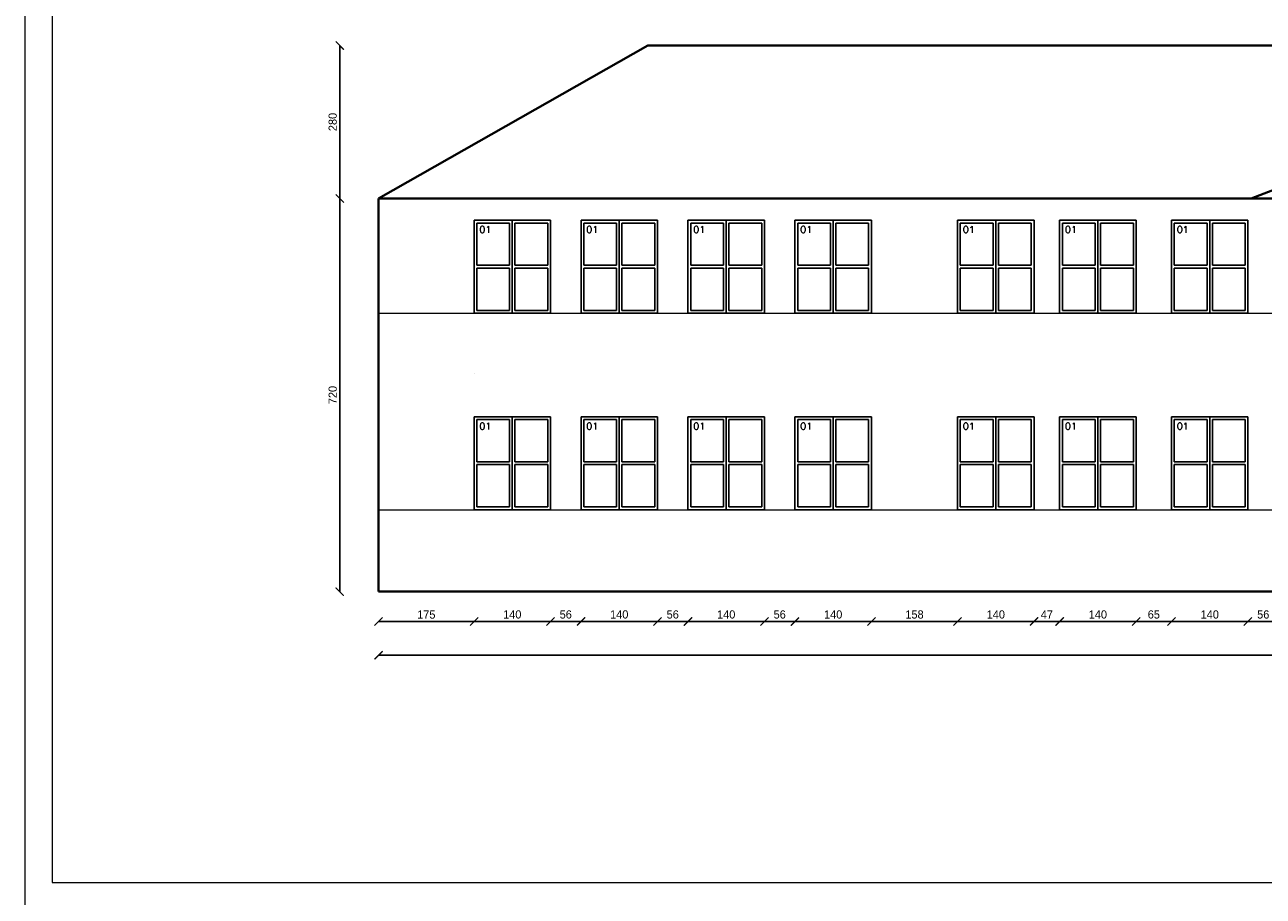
# Model space of a CAD drawing. Header units: millimetres. Extents: x 107252 to 132489, y 44218 to 60710.
# Tile 5 of 72: x 109352 to 111621, y 47213 to 48809. Entities that reach past the tile are written whole.
import ezdxf

# ---------------------------------------------------------------- set-up
doc = ezdxf.new("R2010")
doc.units = ezdxf.units.MM
for name, color, linetype, lineweight in [('cienka', 3, 'Continuous', 18), ('gruba', 1, 'Continuous', 40), ('wymiary', 252, 'Continuous', 15), ('średnia', 2, 'Continuous', 25)]:
    doc.layers.add(name, color=color, linetype=linetype, lineweight=lineweight)
doc.styles.add('ROMANS1', font='romans.shx', dxfattribs={"height": 15})
doc.styles.get("Standard").update_dxf_attribs({"font": 'GOTHIC.TTF'})
doc.dimstyles.new('secemin', dxfattribs={"dimtxt": 15, "dimasz": 15, "dimexe": 1.25, "dimexo": 0.625, "dimgap": 5, "dimtad": 1, "dimdec": 0, "dimtxsty": 'Standard', "dimblk": 'ARCHTICK', "dimcen": 0, "dimse1": 1, "dimse2": 1, "dimclrt": 256, "dimadec": 0, "dimazin": 0, "dimtfac": 1, "dimtdec": 0, "dimtmove": 0, "dimatfit": 3, "dimfxl": 1, "dimtfillclr": 250, "dimarcsym": 1})

# ---------------------------------------------------------------- blocks, each defined once
blk = doc.blocks.new('_ArchTick')
at = {"color": 0, "linetype": 'ByBlock', "const_width": 0.15}
blk.add_lwpolyline([(-0.5, -0.5), (0.5, 0.5)], dxfattribs=at)
blk = doc.blocks.new('*D365')
at = {"layer": 'Defpoints', "color": 0, "transparency": 16777216}
for p in [(110175.2, 47921.2), (110000.2, 47771.2), (110175.2, 47716.5)]:
    blk.add_point(p, dxfattribs=at)
at = {"layer": 'wymiary', "color": 0, "lineweight": -2, "transparency": 16777216}
blk.add_line((110000.2, 47716.5), (110175.2, 47716.5), dxfattribs=at)
at = {"layer": 'wymiary', "color": 0, "lineweight": -2, "transparency": 16777216, "xscale": 15, "yscale": 15, "zscale": 15, "rotation": 180}
blk.add_blockref('_ArchTick', (110000.2, 47716.5), dxfattribs=at)
at = {"layer": 'wymiary', "color": 0, "lineweight": -2, "transparency": 16777216, "xscale": 15, "yscale": 15, "zscale": 15}
blk.add_blockref('_ArchTick', (110175.2, 47716.5), dxfattribs=at)
at = {"layer": 'wymiary', "transparency": 16777216, "insert": (110087.7, 47729.1), "char_height": 15, "attachment_point": 5}
blk.add_mtext('175', dxfattribs=at)
blk = doc.blocks.new('*D366')
at = {"layer": 'Defpoints', "color": 0, "transparency": 16777216}
for p in [(110175.2, 47921.2), (110315.2, 47921.2), (110315.2, 47716.5)]:
    blk.add_point(p, dxfattribs=at)
at = {"layer": 'wymiary', "color": 0, "lineweight": -2, "transparency": 16777216}
blk.add_line((110175.2, 47716.5), (110315.2, 47716.5), dxfattribs=at)
at = {"layer": 'wymiary', "color": 0, "lineweight": -2, "transparency": 16777216, "xscale": 15, "yscale": 15, "zscale": 15, "rotation": 180}
blk.add_blockref('_ArchTick', (110175.2, 47716.5), dxfattribs=at)
at = {"layer": 'wymiary', "color": 0, "lineweight": -2, "transparency": 16777216, "xscale": 15, "yscale": 15, "zscale": 15}
blk.add_blockref('_ArchTick', (110315.2, 47716.5), dxfattribs=at)
at = {"layer": 'wymiary', "transparency": 16777216, "insert": (110245.2, 47729.3), "char_height": 15, "attachment_point": 5}
blk.add_mtext('140', dxfattribs=at)
blk = doc.blocks.new('*D367')
at = {"layer": 'Defpoints', "color": 0, "transparency": 16777216}
for p in [(110315.2, 47921.2), (110371.2, 47921.2), (110371.2, 47716.5)]:
    blk.add_point(p, dxfattribs=at)
at = {"layer": 'wymiary', "color": 0, "lineweight": -2, "transparency": 16777216}
blk.add_line((110315.2, 47716.5), (110371.2, 47716.5), dxfattribs=at)
at = {"layer": 'wymiary', "color": 0, "lineweight": -2, "transparency": 16777216, "xscale": 15, "yscale": 15, "zscale": 15, "rotation": 180}
blk.add_blockref('_ArchTick', (110315.2, 47716.5), dxfattribs=at)
at = {"layer": 'wymiary', "color": 0, "lineweight": -2, "transparency": 16777216, "xscale": 15, "yscale": 15, "zscale": 15}
blk.add_blockref('_ArchTick', (110371.2, 47716.5), dxfattribs=at)
at = {"layer": 'wymiary', "transparency": 16777216, "insert": (110343.2, 47729.3), "char_height": 15, "attachment_point": 5}
blk.add_mtext('56', dxfattribs=at)
blk = doc.blocks.new('*D368')
at = {"layer": 'Defpoints', "color": 0, "transparency": 16777216}
for p in [(110371.2, 47921.2), (110511.2, 47921.2), (110511.2, 47716.5)]:
    blk.add_point(p, dxfattribs=at)
at = {"layer": 'wymiary', "color": 0, "lineweight": -2, "transparency": 16777216}
blk.add_line((110371.2, 47716.5), (110511.2, 47716.5), dxfattribs=at)
at = {"layer": 'wymiary', "color": 0, "lineweight": -2, "transparency": 16777216, "xscale": 15, "yscale": 15, "zscale": 15, "rotation": 180}
blk.add_blockref('_ArchTick', (110371.2, 47716.5), dxfattribs=at)
at = {"layer": 'wymiary', "color": 0, "lineweight": -2, "transparency": 16777216, "xscale": 15, "yscale": 15, "zscale": 15}
blk.add_blockref('_ArchTick', (110511.2, 47716.5), dxfattribs=at)
at = {"layer": 'wymiary', "transparency": 16777216, "insert": (110441.2, 47729.3), "char_height": 15, "attachment_point": 5}
blk.add_mtext('140', dxfattribs=at)
blk = doc.blocks.new('*D369')
at = {"layer": 'Defpoints', "color": 0, "transparency": 16777216}
for p in [(110511.2, 47921.2), (110567.2, 47921.2), (110567.2, 47716.5)]:
    blk.add_point(p, dxfattribs=at)
at = {"layer": 'wymiary', "color": 0, "lineweight": -2, "transparency": 16777216}
blk.add_line((110511.2, 47716.5), (110567.2, 47716.5), dxfattribs=at)
at = {"layer": 'wymiary', "color": 0, "lineweight": -2, "transparency": 16777216, "xscale": 15, "yscale": 15, "zscale": 15, "rotation": 180}
blk.add_blockref('_ArchTick', (110511.2, 47716.5), dxfattribs=at)
at = {"layer": 'wymiary', "color": 0, "lineweight": -2, "transparency": 16777216, "xscale": 15, "yscale": 15, "zscale": 15}
blk.add_blockref('_ArchTick', (110567.2, 47716.5), dxfattribs=at)
at = {"layer": 'wymiary', "transparency": 16777216, "insert": (110539.2, 47729.3), "char_height": 15, "attachment_point": 5}
blk.add_mtext('56', dxfattribs=at)
blk = doc.blocks.new('*D370')
at = {"layer": 'Defpoints', "color": 0, "transparency": 16777216}
for p in [(110567.2, 47921.2), (110707.2, 47921.2), (110707.2, 47716.5)]:
    blk.add_point(p, dxfattribs=at)
at = {"layer": 'wymiary', "color": 0, "lineweight": -2, "transparency": 16777216}
blk.add_line((110567.2, 47716.5), (110707.2, 47716.5), dxfattribs=at)
at = {"layer": 'wymiary', "color": 0, "lineweight": -2, "transparency": 16777216, "xscale": 15, "yscale": 15, "zscale": 15, "rotation": 180}
blk.add_blockref('_ArchTick', (110567.2, 47716.5), dxfattribs=at)
at = {"layer": 'wymiary', "color": 0, "lineweight": -2, "transparency": 16777216, "xscale": 15, "yscale": 15, "zscale": 15}
blk.add_blockref('_ArchTick', (110707.2, 47716.5), dxfattribs=at)
at = {"layer": 'wymiary', "transparency": 16777216, "insert": (110637.2, 47729.3), "char_height": 15, "attachment_point": 5}
blk.add_mtext('140', dxfattribs=at)
blk = doc.blocks.new('*D371')
at = {"layer": 'Defpoints', "color": 0, "transparency": 16777216}
for p in [(110707.2, 47921.2), (110763.2, 47921.2), (110763.2, 47716.5)]:
    blk.add_point(p, dxfattribs=at)
at = {"layer": 'wymiary', "color": 0, "lineweight": -2, "transparency": 16777216}
blk.add_line((110707.2, 47716.5), (110763.2, 47716.5), dxfattribs=at)
at = {"layer": 'wymiary', "color": 0, "lineweight": -2, "transparency": 16777216, "xscale": 15, "yscale": 15, "zscale": 15, "rotation": 180}
blk.add_blockref('_ArchTick', (110707.2, 47716.5), dxfattribs=at)
at = {"layer": 'wymiary', "color": 0, "lineweight": -2, "transparency": 16777216, "xscale": 15, "yscale": 15, "zscale": 15}
blk.add_blockref('_ArchTick', (110763.2, 47716.5), dxfattribs=at)
at = {"layer": 'wymiary', "transparency": 16777216, "insert": (110735.2, 47729.3), "char_height": 15, "attachment_point": 5}
blk.add_mtext('56', dxfattribs=at)
blk = doc.blocks.new('*D372')
at = {"layer": 'Defpoints', "color": 0, "transparency": 16777216}
for p in [(110763.2, 47921.2), (110903.2, 47921.2), (110903.2, 47716.5)]:
    blk.add_point(p, dxfattribs=at)
at = {"layer": 'wymiary', "color": 0, "lineweight": -2, "transparency": 16777216}
blk.add_line((110763.2, 47716.5), (110903.2, 47716.5), dxfattribs=at)
at = {"layer": 'wymiary', "color": 0, "lineweight": -2, "transparency": 16777216, "xscale": 15, "yscale": 15, "zscale": 15, "rotation": 180}
blk.add_blockref('_ArchTick', (110763.2, 47716.5), dxfattribs=at)
at = {"layer": 'wymiary', "color": 0, "lineweight": -2, "transparency": 16777216, "xscale": 15, "yscale": 15, "zscale": 15}
blk.add_blockref('_ArchTick', (110903.2, 47716.5), dxfattribs=at)
at = {"layer": 'wymiary', "transparency": 16777216, "insert": (110833.2, 47729.3), "char_height": 15, "attachment_point": 5}
blk.add_mtext('140', dxfattribs=at)
blk = doc.blocks.new('*D373')
at = {"layer": 'Defpoints', "color": 0, "transparency": 16777216}
for p in [(110903.2, 47921.2), (111061.2, 47921.2), (111061.2, 47716.5)]:
    blk.add_point(p, dxfattribs=at)
at = {"layer": 'wymiary', "color": 0, "lineweight": -2, "transparency": 16777216}
blk.add_line((110903.2, 47716.5), (111061.2, 47716.5), dxfattribs=at)
at = {"layer": 'wymiary', "color": 0, "lineweight": -2, "transparency": 16777216, "xscale": 15, "yscale": 15, "zscale": 15, "rotation": 180}
blk.add_blockref('_ArchTick', (110903.2, 47716.5), dxfattribs=at)
at = {"layer": 'wymiary', "color": 0, "lineweight": -2, "transparency": 16777216, "xscale": 15, "yscale": 15, "zscale": 15}
blk.add_blockref('_ArchTick', (111061.2, 47716.5), dxfattribs=at)
at = {"layer": 'wymiary', "transparency": 16777216, "insert": (110982.2, 47729.3), "char_height": 15, "attachment_point": 5}
blk.add_mtext('158', dxfattribs=at)
blk = doc.blocks.new('*D374')
at = {"layer": 'Defpoints', "color": 0, "transparency": 16777216}
for p in [(111061.2, 47921.2), (111201.2, 47921.2), (111201.2, 47716.5)]:
    blk.add_point(p, dxfattribs=at)
at = {"layer": 'wymiary', "color": 0, "lineweight": -2, "transparency": 16777216}
blk.add_line((111061.2, 47716.5), (111201.2, 47716.5), dxfattribs=at)
at = {"layer": 'wymiary', "color": 0, "lineweight": -2, "transparency": 16777216, "xscale": 15, "yscale": 15, "zscale": 15, "rotation": 180}
blk.add_blockref('_ArchTick', (111061.2, 47716.5), dxfattribs=at)
at = {"layer": 'wymiary', "color": 0, "lineweight": -2, "transparency": 16777216, "xscale": 15, "yscale": 15, "zscale": 15}
blk.add_blockref('_ArchTick', (111201.2, 47716.5), dxfattribs=at)
at = {"layer": 'wymiary', "transparency": 16777216, "insert": (111131.2, 47729.3), "char_height": 15, "attachment_point": 5}
blk.add_mtext('140', dxfattribs=at)
blk = doc.blocks.new('*D375')
at = {"layer": 'Defpoints', "color": 0, "transparency": 16777216}
for p in [(111201.2, 47921.2), (111248.2, 47921.2), (111248.2, 47716.5)]:
    blk.add_point(p, dxfattribs=at)
at = {"layer": 'wymiary', "color": 0, "lineweight": -2, "transparency": 16777216}
blk.add_line((111201.2, 47716.5), (111248.2, 47716.5), dxfattribs=at)
at = {"layer": 'wymiary', "color": 0, "lineweight": -2, "transparency": 16777216, "xscale": 15, "yscale": 15, "zscale": 15, "rotation": 180}
blk.add_blockref('_ArchTick', (111201.2, 47716.5), dxfattribs=at)
at = {"layer": 'wymiary', "color": 0, "lineweight": -2, "transparency": 16777216, "xscale": 15, "yscale": 15, "zscale": 15}
blk.add_blockref('_ArchTick', (111248.2, 47716.5), dxfattribs=at)
at = {"layer": 'wymiary', "transparency": 16777216, "insert": (111224.7, 47729.3), "char_height": 15, "attachment_point": 5}
blk.add_mtext('47', dxfattribs=at)
blk = doc.blocks.new('*D376')
at = {"layer": 'Defpoints', "color": 0, "transparency": 16777216}
for p in [(111248.2, 47921.2), (111388.2, 47921.2), (111388.2, 47716.5)]:
    blk.add_point(p, dxfattribs=at)
at = {"layer": 'wymiary', "color": 0, "lineweight": -2, "transparency": 16777216}
blk.add_line((111248.2, 47716.5), (111388.2, 47716.5), dxfattribs=at)
at = {"layer": 'wymiary', "color": 0, "lineweight": -2, "transparency": 16777216, "xscale": 15, "yscale": 15, "zscale": 15, "rotation": 180}
blk.add_blockref('_ArchTick', (111248.2, 47716.5), dxfattribs=at)
at = {"layer": 'wymiary', "color": 0, "lineweight": -2, "transparency": 16777216, "xscale": 15, "yscale": 15, "zscale": 15}
blk.add_blockref('_ArchTick', (111388.2, 47716.5), dxfattribs=at)
at = {"layer": 'wymiary', "transparency": 16777216, "insert": (111318.2, 47729.3), "char_height": 15, "attachment_point": 5}
blk.add_mtext('140', dxfattribs=at)
blk = doc.blocks.new('*D377')
at = {"layer": 'Defpoints', "color": 0, "transparency": 16777216}
for p in [(111388.2, 47921.2), (111453.2, 47921.2), (111453.2, 47716.5)]:
    blk.add_point(p, dxfattribs=at)
at = {"layer": 'wymiary', "color": 0, "lineweight": -2, "transparency": 16777216}
blk.add_line((111388.2, 47716.5), (111453.2, 47716.5), dxfattribs=at)
at = {"layer": 'wymiary', "color": 0, "lineweight": -2, "transparency": 16777216, "xscale": 15, "yscale": 15, "zscale": 15, "rotation": 180}
blk.add_blockref('_ArchTick', (111388.2, 47716.5), dxfattribs=at)
at = {"layer": 'wymiary', "color": 0, "lineweight": -2, "transparency": 16777216, "xscale": 15, "yscale": 15, "zscale": 15}
blk.add_blockref('_ArchTick', (111453.2, 47716.5), dxfattribs=at)
at = {"layer": 'wymiary', "transparency": 16777216, "insert": (111420.7, 47729.3), "char_height": 15, "attachment_point": 5}
blk.add_mtext('65', dxfattribs=at)
blk = doc.blocks.new('*D378')
at = {"layer": 'Defpoints', "color": 0, "transparency": 16777216}
for p in [(111453.2, 47921.2), (111593.2, 47921.2), (111593.2, 47716.5)]:
    blk.add_point(p, dxfattribs=at)
at = {"layer": 'wymiary', "color": 0, "lineweight": -2, "transparency": 16777216}
blk.add_line((111453.2, 47716.5), (111593.2, 47716.5), dxfattribs=at)
at = {"layer": 'wymiary', "color": 0, "lineweight": -2, "transparency": 16777216, "xscale": 15, "yscale": 15, "zscale": 15, "rotation": 180}
blk.add_blockref('_ArchTick', (111453.2, 47716.5), dxfattribs=at)
at = {"layer": 'wymiary', "color": 0, "lineweight": -2, "transparency": 16777216, "xscale": 15, "yscale": 15, "zscale": 15}
blk.add_blockref('_ArchTick', (111593.2, 47716.5), dxfattribs=at)
at = {"layer": 'wymiary', "transparency": 16777216, "insert": (111523.2, 47729.3), "char_height": 15, "attachment_point": 5}
blk.add_mtext('140', dxfattribs=at)
blk = doc.blocks.new('*D379')
at = {"layer": 'Defpoints', "color": 0, "transparency": 16777216}
for p in [(111593.2, 47921.2), (111649.2, 47922.4), (111649.2, 47716.5)]:
    blk.add_point(p, dxfattribs=at)
at = {"layer": 'wymiary', "color": 0, "lineweight": -2, "transparency": 16777216}
blk.add_line((111593.2, 47716.5), (111649.2, 47716.5), dxfattribs=at)
at = {"layer": 'wymiary', "color": 0, "lineweight": -2, "transparency": 16777216, "xscale": 15, "yscale": 15, "zscale": 15, "rotation": 180}
blk.add_blockref('_ArchTick', (111593.2, 47716.5), dxfattribs=at)
at = {"layer": 'wymiary', "color": 0, "lineweight": -2, "transparency": 16777216, "xscale": 15, "yscale": 15, "zscale": 15}
blk.add_blockref('_ArchTick', (111649.2, 47716.5), dxfattribs=at)
at = {"layer": 'wymiary', "transparency": 16777216, "insert": (111621.2, 47729.3), "char_height": 15, "attachment_point": 5}
blk.add_mtext('56', dxfattribs=at)
blk = doc.blocks.new('*D409')
at = {"layer": 'Defpoints', "color": 0, "transparency": 16777216}
for p in [(110000.2, 47771.2), (114647.2, 47771.2), (114647.2, 47654.6)]:
    blk.add_point(p, dxfattribs=at)
at = {"layer": 'wymiary', "color": 0, "lineweight": -2, "transparency": 16777216}
blk.add_line((110000.2, 47654.6), (114647.2, 47654.6), dxfattribs=at)
at = {"layer": 'wymiary', "color": 0, "lineweight": -2, "transparency": 16777216, "xscale": 15, "yscale": 15, "zscale": 15, "rotation": 180}
blk.add_blockref('_ArchTick', (110000.2, 47654.6), dxfattribs=at)
at = {"layer": 'wymiary', "color": 0, "lineweight": -2, "transparency": 16777216, "xscale": 15, "yscale": 15, "zscale": 15}
blk.add_blockref('_ArchTick', (114647.2, 47654.6), dxfattribs=at)
at = {"layer": 'wymiary', "transparency": 16777216, "insert": (112323.7, 47667.5), "char_height": 15, "attachment_point": 5}
blk.add_mtext('4647', dxfattribs=at)
blk = doc.blocks.new('*D427')
at = {"layer": 'Defpoints', "color": 0, "transparency": 16777216}
for p in [(109929.1, 48491.2), (110067.5, 48491.2), (110067.5, 47771.2)]:
    blk.add_point(p, dxfattribs=at)
at = {"layer": 'wymiary', "color": 0, "lineweight": -2, "transparency": 16777216}
blk.add_line((109929.1, 47771.2), (109929.1, 48491.2), dxfattribs=at)
at = {"layer": 'wymiary', "color": 0, "lineweight": -2, "transparency": 16777216, "xscale": 15, "yscale": 15, "zscale": 15}
for p, rotation in [((109929.1, 48491.2), 90), ((109929.1, 47771.2), 270)]:
    blk.add_blockref('_ArchTick', p, dxfattribs=dict(at, rotation=rotation))
at = {"layer": 'wymiary', "transparency": 16777216, "insert": (109916.2, 48131.2), "char_height": 15, "attachment_point": 5, "rotation": 90}
blk.add_mtext('720', dxfattribs=at)
blk = doc.blocks.new('*D428')
at = {"layer": 'Defpoints', "color": 0, "transparency": 16777216}
for p in [(109929.1, 48771.2), (110561, 48771.2), (110067.5, 48491.2)]:
    blk.add_point(p, dxfattribs=at)
at = {"layer": 'wymiary', "color": 0, "lineweight": -2, "transparency": 16777216}
blk.add_line((109929.1, 48491.2), (109929.1, 48771.2), dxfattribs=at)
at = {"layer": 'wymiary', "color": 0, "lineweight": -2, "transparency": 16777216, "xscale": 15, "yscale": 15, "zscale": 15}
for p, rotation in [((109929.1, 48771.2), 90), ((109929.1, 48491.2), 270)]:
    blk.add_blockref('_ArchTick', p, dxfattribs=dict(at, rotation=rotation))
at = {"layer": 'wymiary', "transparency": 16777216, "insert": (109916.2, 48631.2), "char_height": 15, "attachment_point": 5, "rotation": 90}
blk.add_mtext('280', dxfattribs=at)

msp = doc.modelspace()

# ---------------------------------------------------------------- linework, layer by layer
at = {"layer": 'cienka'}
for p, q in [((109351.976, 50158.443), (109351.976, 47188.443)), ((109401.976, 50108.443), (109401.976, 47238.443)), ((110000.178, 48281.221), (114647.178, 48281.221)), ((110000.178, 47921.221), (112166.178, 47921.221)), ((109401.976, 47238.443), (115241.976, 47238.443))]:
    msp.add_line(p, q, dxfattribs=at)
at = {"layer": 'gruba'}
for p, q in [((110493.678, 48771.221), (110000.178, 48491.221)), ((114168.678, 48771.221), (110493.678, 48771.221)), ((112331.178, 48771.221), (111599.178, 48491.221)), ((110000.178, 48491.221), (110000.178, 47771.221)), ((110000.178, 48491.221), (114647.178, 48491.221)), ((110175.178, 48171.221), (110175.178, 48171.221)), ((110000.178, 47771.221), (114647.178, 47771.221))]:
    msp.add_line(p, q, dxfattribs=at)
at = {"layer": 'średnia'}
for p, q in [((110315.178, 48451.221), (110175.178, 48451.221)), ((110175.178, 48451.221), (110175.178, 48281.221)), ((110245.178, 48281.221), (110245.178, 48451.221)), ((110315.178, 48281.221), (110315.178, 48451.221)), ((110511.178, 48451.221), (110371.178, 48451.221)), ((110371.178, 48451.221), (110371.178, 48281.221)), ((110441.178, 48281.221), (110441.178, 48451.221)), ((110511.178, 48281.221), (110511.178, 48451.221)), ((110707.178, 48451.221), (110567.178, 48451.221)), ((110567.178, 48451.221), (110567.178, 48281.221)), ((110637.178, 48281.221), (110637.178, 48451.221)), ((110707.178, 48281.221), (110707.178, 48451.221)), ((110903.178, 48451.221), (110763.178, 48451.221)), ((110763.178, 48451.221), (110763.178, 48281.221)), ((110833.178, 48281.221), (110833.178, 48451.221)), ((110903.178, 48281.221), (110903.178, 48451.221)), ((111201.178, 48451.221), (111061.178, 48451.221)), ((111061.178, 48451.221), (111061.178, 48281.221)), ((111131.178, 48281.221), (111131.178, 48451.221)), ((111201.178, 48281.221), (111201.178, 48451.221)), ((111388.178, 48451.221), (111248.178, 48451.221)), ((111248.178, 48451.221), (111248.178, 48281.221)), ((111318.178, 48281.221), (111318.178, 48451.221)), ((111388.178, 48281.221), (111388.178, 48451.221)), ((111593.178, 48451.221), (111453.178, 48451.221)), ((111453.178, 48451.221), (111453.178, 48281.221)), ((111523.178, 48281.221), (111523.178, 48451.221)), ((111593.178, 48281.221), (111593.178, 48451.221)), ((110240.178, 48446.221), (110180.178, 48446.221)), ((110180.178, 48446.221), (110180.178, 48368.721)), ((110240.178, 48368.721), (110240.178, 48446.221)), ((110310.178, 48446.221), (110250.178, 48446.221)), ((110250.178, 48368.721), (110250.178, 48446.221)), ((110310.178, 48368.721), (110310.178, 48446.221)), ((110436.178, 48446.221), (110376.178, 48446.221)), ((110376.178, 48446.221), (110376.178, 48368.721)), ((110436.178, 48368.721), (110436.178, 48446.221)), ((110506.178, 48446.221), (110446.178, 48446.221)), ((110446.178, 48368.721), (110446.178, 48446.221)), ((110506.178, 48368.721), (110506.178, 48446.221)), ((110632.178, 48446.221), (110572.178, 48446.221)), ((110572.178, 48446.221), (110572.178, 48368.721)), ((110632.178, 48368.721), (110632.178, 48446.221)), ((110702.178, 48446.221), (110642.178, 48446.221)), ((110642.178, 48368.721), (110642.178, 48446.221)), ((110702.178, 48368.721), (110702.178, 48446.221)), ((110828.178, 48446.221), (110768.178, 48446.221)), ((110768.178, 48446.221), (110768.178, 48368.721)), ((110828.178, 48368.721), (110828.178, 48446.221)), ((110898.178, 48446.221), (110838.178, 48446.221)), ((110838.178, 48368.721), (110838.178, 48446.221)), ((110898.178, 48368.721), (110898.178, 48446.221)), ((111126.178, 48446.221), (111066.178, 48446.221)), ((111066.178, 48446.221), (111066.178, 48368.721)), ((111126.178, 48368.721), (111126.178, 48446.221)), ((111196.178, 48446.221), (111136.178, 48446.221)), ((111136.178, 48368.721), (111136.178, 48446.221)), ((111196.178, 48368.721), (111196.178, 48446.221)), ((111313.178, 48446.221), (111253.178, 48446.221)), ((111253.178, 48446.221), (111253.178, 48368.721)), ((111313.178, 48368.721), (111313.178, 48446.221)), ((111383.178, 48446.221), (111323.178, 48446.221)), ((111323.178, 48368.721), (111323.178, 48446.221)), ((111383.178, 48368.721), (111383.178, 48446.221)), ((111518.178, 48446.221), (111458.178, 48446.221)), ((111458.178, 48446.221), (111458.178, 48368.721)), ((111518.178, 48368.721), (111518.178, 48446.221)), ((111588.178, 48446.221), (111528.178, 48446.221)), ((111528.178, 48368.721), (111528.178, 48446.221)), ((111588.178, 48368.721), (111588.178, 48446.221)), ((110180.178, 48368.721), (110240.178, 48368.721)), ((110180.178, 48363.721), (110180.178, 48286.221)), ((110180.178, 48363.721), (110240.178, 48363.721)), ((110240.178, 48286.221), (110240.178, 48363.721)), ((110250.178, 48368.721), (110310.178, 48368.721)), ((110250.178, 48286.221), (110250.178, 48363.721)), ((110250.178, 48363.721), (110310.178, 48363.721)), ((110310.178, 48286.221), (110310.178, 48363.721)), ((110376.178, 48368.721), (110436.178, 48368.721)), ((110376.178, 48363.721), (110376.178, 48286.221)), ((110376.178, 48363.721), (110436.178, 48363.721)), ((110436.178, 48286.221), (110436.178, 48363.721)), ((110446.178, 48368.721), (110506.178, 48368.721)), ((110446.178, 48286.221), (110446.178, 48363.721)), ((110446.178, 48363.721), (110506.178, 48363.721)), ((110506.178, 48286.221), (110506.178, 48363.721)), ((110572.178, 48368.721), (110632.178, 48368.721)), ((110572.178, 48363.721), (110572.178, 48286.221)), ((110572.178, 48363.721), (110632.178, 48363.721)), ((110632.178, 48286.221), (110632.178, 48363.721)), ((110642.178, 48368.721), (110702.178, 48368.721)), ((110642.178, 48286.221), (110642.178, 48363.721)), ((110642.178, 48363.721), (110702.178, 48363.721)), ((110702.178, 48286.221), (110702.178, 48363.721)), ((110768.178, 48368.721), (110828.178, 48368.721)), ((110768.178, 48363.721), (110768.178, 48286.221)), ((110768.178, 48363.721), (110828.178, 48363.721)), ((110828.178, 48286.221), (110828.178, 48363.721)), ((110838.178, 48368.721), (110898.178, 48368.721)), ((110838.178, 48286.221), (110838.178, 48363.721)), ((110838.178, 48363.721), (110898.178, 48363.721)), ((110898.178, 48286.221), (110898.178, 48363.721)), ((111066.178, 48368.721), (111126.178, 48368.721)), ((111066.178, 48363.721), (111066.178, 48286.221)), ((111066.178, 48363.721), (111126.178, 48363.721)), ((111126.178, 48286.221), (111126.178, 48363.721)), ((111136.178, 48368.721), (111196.178, 48368.721)), ((111136.178, 48286.221), (111136.178, 48363.721)), ((111136.178, 48363.721), (111196.178, 48363.721)), ((111196.178, 48286.221), (111196.178, 48363.721)), ((111253.178, 48368.721), (111313.178, 48368.721)), ((111253.178, 48363.721), (111253.178, 48286.221)), ((111253.178, 48363.721), (111313.178, 48363.721)), ((111313.178, 48286.221), (111313.178, 48363.721)), ((111323.178, 48368.721), (111383.178, 48368.721)), ((111323.178, 48286.221), (111323.178, 48363.721)), ((111323.178, 48363.721), (111383.178, 48363.721)), ((111383.178, 48286.221), (111383.178, 48363.721)), ((111458.178, 48368.721), (111518.178, 48368.721)), ((111458.178, 48363.721), (111458.178, 48286.221)), ((111458.178, 48363.721), (111518.178, 48363.721)), ((111518.178, 48286.221), (111518.178, 48363.721)), ((111528.178, 48368.721), (111588.178, 48368.721)), ((111528.178, 48286.221), (111528.178, 48363.721)), ((111528.178, 48363.721), (111588.178, 48363.721)), ((111588.178, 48286.221), (111588.178, 48363.721)), ((110175.178, 48281.221), (110315.178, 48281.221)), ((110180.178, 48286.221), (110240.178, 48286.221)), ((110250.178, 48286.221), (110310.178, 48286.221)), ((110371.178, 48281.221), (110511.178, 48281.221)), ((110376.178, 48286.221), (110436.178, 48286.221)), ((110446.178, 48286.221), (110506.178, 48286.221)), ((110567.178, 48281.221), (110707.178, 48281.221)), ((110572.178, 48286.221), (110632.178, 48286.221)), ((110642.178, 48286.221), (110702.178, 48286.221)), ((110763.178, 48281.221), (110903.178, 48281.221)), ((110768.178, 48286.221), (110828.178, 48286.221)), ((110838.178, 48286.221), (110898.178, 48286.221)), ((111061.178, 48281.221), (111201.178, 48281.221)), ((111066.178, 48286.221), (111126.178, 48286.221)), ((111136.178, 48286.221), (111196.178, 48286.221)), ((111248.178, 48281.221), (111388.178, 48281.221)), ((111253.178, 48286.221), (111313.178, 48286.221)), ((111323.178, 48286.221), (111383.178, 48286.221)), ((111453.178, 48281.221), (111593.178, 48281.221)), ((111458.178, 48286.221), (111518.178, 48286.221)), ((111528.178, 48286.221), (111588.178, 48286.221)), ((110315.178, 48091.221), (110175.178, 48091.221)), ((110175.178, 48091.221), (110175.178, 47921.221)), ((110240.178, 48086.221), (110180.178, 48086.221)), ((110180.178, 48086.221), (110180.178, 48008.721)), ((110240.178, 48008.721), (110240.178, 48086.221)), ((110245.178, 47921.221), (110245.178, 48091.221)), ((110310.178, 48086.221), (110250.178, 48086.221)), ((110250.178, 48008.721), (110250.178, 48086.221)), ((110310.178, 48008.721), (110310.178, 48086.221)), ((110315.178, 47921.221), (110315.178, 48091.221)), ((110511.178, 48091.221), (110371.178, 48091.221)), ((110371.178, 48091.221), (110371.178, 47921.221)), ((110436.178, 48086.221), (110376.178, 48086.221)), ((110376.178, 48086.221), (110376.178, 48008.721)), ((110436.178, 48008.721), (110436.178, 48086.221)), ((110441.178, 47921.221), (110441.178, 48091.221)), ((110506.178, 48086.221), (110446.178, 48086.221)), ((110446.178, 48008.721), (110446.178, 48086.221)), ((110506.178, 48008.721), (110506.178, 48086.221)), ((110511.178, 47921.221), (110511.178, 48091.221)), ((110707.178, 48091.221), (110567.178, 48091.221)), ((110567.178, 48091.221), (110567.178, 47921.221)), ((110632.178, 48086.221), (110572.178, 48086.221)), ((110572.178, 48086.221), (110572.178, 48008.721)), ((110632.178, 48008.721), (110632.178, 48086.221)), ((110637.178, 47921.221), (110637.178, 48091.221)), ((110702.178, 48086.221), (110642.178, 48086.221)), ((110642.178, 48008.721), (110642.178, 48086.221)), ((110702.178, 48008.721), (110702.178, 48086.221)), ((110707.178, 47921.221), (110707.178, 48091.221)), ((110903.178, 48091.221), (110763.178, 48091.221)), ((110763.178, 48091.221), (110763.178, 47921.221)), ((110828.178, 48086.221), (110768.178, 48086.221)), ((110768.178, 48086.221), (110768.178, 48008.721)), ((110828.178, 48008.721), (110828.178, 48086.221)), ((110833.178, 47921.221), (110833.178, 48091.221)), ((110898.178, 48086.221), (110838.178, 48086.221)), ((110838.178, 48008.721), (110838.178, 48086.221)), ((110898.178, 48008.721), (110898.178, 48086.221)), ((110903.178, 47921.221), (110903.178, 48091.221)), ((111201.178, 48091.221), (111061.178, 48091.221)), ((111061.178, 48091.221), (111061.178, 47921.221)), ((111126.178, 48086.221), (111066.178, 48086.221)), ((111066.178, 48086.221), (111066.178, 48008.721)), ((111126.178, 48008.721), (111126.178, 48086.221)), ((111131.178, 47921.221), (111131.178, 48091.221)), ((111196.178, 48086.221), (111136.178, 48086.221)), ((111136.178, 48008.721), (111136.178, 48086.221)), ((111196.178, 48008.721), (111196.178, 48086.221)), ((111201.178, 47921.221), (111201.178, 48091.221)), ((111388.178, 48091.221), (111248.178, 48091.221)), ((111248.178, 48091.221), (111248.178, 47921.221)), ((111313.178, 48086.221), (111253.178, 48086.221)), ((111253.178, 48086.221), (111253.178, 48008.721)), ((111313.178, 48008.721), (111313.178, 48086.221)), ((111318.178, 47921.221), (111318.178, 48091.221)), ((111383.178, 48086.221), (111323.178, 48086.221)), ((111323.178, 48008.721), (111323.178, 48086.221)), ((111383.178, 48008.721), (111383.178, 48086.221)), ((111388.178, 47921.221), (111388.178, 48091.221)), ((111593.178, 48091.221), (111453.178, 48091.221)), ((111453.178, 48091.221), (111453.178, 47921.221)), ((111518.178, 48086.221), (111458.178, 48086.221)), ((111458.178, 48086.221), (111458.178, 48008.721)), ((111518.178, 48008.721), (111518.178, 48086.221)), ((111523.178, 47921.221), (111523.178, 48091.221)), ((111588.178, 48086.221), (111528.178, 48086.221)), ((111528.178, 48008.721), (111528.178, 48086.221)), ((111588.178, 48008.721), (111588.178, 48086.221)), ((111593.178, 47921.221), (111593.178, 48091.221)), ((110180.178, 48008.721), (110240.178, 48008.721)), ((110180.178, 48003.721), (110180.178, 47926.221)), ((110180.178, 48003.721), (110240.178, 48003.721)), ((110240.178, 47926.221), (110240.178, 48003.721)), ((110250.178, 48008.721), (110310.178, 48008.721)), ((110250.178, 47926.221), (110250.178, 48003.721)), ((110250.178, 48003.721), (110310.178, 48003.721)), ((110310.178, 47926.221), (110310.178, 48003.721)), ((110376.178, 48008.721), (110436.178, 48008.721)), ((110376.178, 48003.721), (110376.178, 47926.221)), ((110376.178, 48003.721), (110436.178, 48003.721)), ((110436.178, 47926.221), (110436.178, 48003.721)), ((110446.178, 48008.721), (110506.178, 48008.721)), ((110446.178, 47926.221), (110446.178, 48003.721)), ((110446.178, 48003.721), (110506.178, 48003.721)), ((110506.178, 47926.221), (110506.178, 48003.721)), ((110572.178, 48008.721), (110632.178, 48008.721)), ((110572.178, 48003.721), (110572.178, 47926.221)), ((110572.178, 48003.721), (110632.178, 48003.721)), ((110632.178, 47926.221), (110632.178, 48003.721)), ((110642.178, 48008.721), (110702.178, 48008.721)), ((110642.178, 47926.221), (110642.178, 48003.721)), ((110642.178, 48003.721), (110702.178, 48003.721)), ((110702.178, 47926.221), (110702.178, 48003.721)), ((110768.178, 48008.721), (110828.178, 48008.721)), ((110768.178, 48003.721), (110768.178, 47926.221)), ((110768.178, 48003.721), (110828.178, 48003.721)), ((110828.178, 47926.221), (110828.178, 48003.721)), ((110838.178, 48008.721), (110898.178, 48008.721)), ((110838.178, 47926.221), (110838.178, 48003.721)), ((110838.178, 48003.721), (110898.178, 48003.721)), ((110898.178, 47926.221), (110898.178, 48003.721)), ((111066.178, 48008.721), (111126.178, 48008.721)), ((111066.178, 48003.721), (111066.178, 47926.221)), ((111066.178, 48003.721), (111126.178, 48003.721)), ((111126.178, 47926.221), (111126.178, 48003.721)), ((111136.178, 48008.721), (111196.178, 48008.721)), ((111136.178, 47926.221), (111136.178, 48003.721)), ((111136.178, 48003.721), (111196.178, 48003.721)), ((111196.178, 47926.221), (111196.178, 48003.721)), ((111253.178, 48008.721), (111313.178, 48008.721)), ((111253.178, 48003.721), (111253.178, 47926.221)), ((111253.178, 48003.721), (111313.178, 48003.721)), ((111313.178, 47926.221), (111313.178, 48003.721)), ((111323.178, 48008.721), (111383.178, 48008.721)), ((111323.178, 47926.221), (111323.178, 48003.721)), ((111323.178, 48003.721), (111383.178, 48003.721)), ((111383.178, 47926.221), (111383.178, 48003.721)), ((111458.178, 48008.721), (111518.178, 48008.721)), ((111458.178, 48003.721), (111458.178, 47926.221)), ((111458.178, 48003.721), (111518.178, 48003.721)), ((111518.178, 47926.221), (111518.178, 48003.721)), ((111528.178, 48008.721), (111588.178, 48008.721)), ((111528.178, 47926.221), (111528.178, 48003.721)), ((111528.178, 48003.721), (111588.178, 48003.721)), ((111588.178, 47926.221), (111588.178, 48003.721)), ((110180.178, 47926.221), (110240.178, 47926.221)), ((110250.178, 47926.221), (110310.178, 47926.221)), ((110376.178, 47926.221), (110436.178, 47926.221)), ((110446.178, 47926.221), (110506.178, 47926.221)), ((110572.178, 47926.221), (110632.178, 47926.221)), ((110642.178, 47926.221), (110702.178, 47926.221)), ((110768.178, 47926.221), (110828.178, 47926.221)), ((110838.178, 47926.221), (110898.178, 47926.221)), ((111066.178, 47926.221), (111126.178, 47926.221)), ((111136.178, 47926.221), (111196.178, 47926.221)), ((111253.178, 47926.221), (111313.178, 47926.221)), ((111323.178, 47926.221), (111383.178, 47926.221)), ((111458.178, 47926.221), (111518.178, 47926.221)), ((111528.178, 47926.221), (111588.178, 47926.221)), ((110175.178, 47921.221), (110315.178, 47921.221)), ((110371.178, 47921.221), (110511.178, 47921.221)), ((110567.178, 47921.221), (110707.178, 47921.221)), ((110763.178, 47921.221), (110903.178, 47921.221)), ((111061.178, 47921.221), (111201.178, 47921.221)), ((111248.178, 47921.221), (111388.178, 47921.221)), ((111453.178, 47921.221), (111593.178, 47921.221))]:
    msp.add_line(p, q, dxfattribs=at)

# ---------------------------------------------------------------- texts
at = {"layer": 'cienka', "char_height": 12, "width": 362.40331, "attachment_point": 1, "style": 'ROMANS1'}
for insert in [(110184.67, 48440.322), (110380.67, 48440.322), (110576.67, 48440.322), (110772.67, 48440.322), (111070.67, 48440.322), (111257.67, 48440.322), (111462.67, 48440.322), (110184.67, 48080.322), (110380.67, 48080.322), (110576.67, 48080.322), (110772.67, 48080.322), (111070.67, 48080.322), (111257.67, 48080.322), (111462.67, 48080.322)]:
    msp.add_mtext('O1', dxfattribs=dict(at, insert=insert))

# ---------------------------------------------------------------- dimensions: what is measured, and where the dimension line sits
at = {"layer": 'wymiary'}
dim = msp.add_linear_dim(base=(109929.092, 48771.221), p1=(110067.539, 48491.221), p2=(110561.039, 48771.221), angle=90, dimstyle='secemin', override={"dimtmove": 1}, dxfattribs=at)
dim.commit()
dim.dimension.update_dxf_attribs({"geometry": '*D428', "text_midpoint": (109916.215, 48631.221)})
dim = msp.add_linear_dim(base=(109929.092, 48491.221), p1=(110067.539, 47771.221), p2=(110067.539, 48491.221), angle=90, dimstyle='secemin', dxfattribs=at)
dim.commit()
dim.dimension.update_dxf_attribs({"geometry": '*D427', "text_midpoint": (109916.215, 48131.221)})
for base, p2, picture, middle in [((110175.178, 47716.457), (110175.178, 47921.221), '*D365', (110087.678, 47729.145)), ((114647.178, 47654.613), (114647.178, 47771.221), '*D409', (112323.678, 47667.491))]:
    dim = msp.add_linear_dim(base=base, p1=(110000.178, 47771.221), p2=p2, dimstyle='secemin', dxfattribs=at)
    dim.commit()
    dim.dimension.update_dxf_attribs({"geometry": picture, "text_midpoint": middle})
for base, p1, p2, picture, middle in [((110315.178, 47716.457), (110175.178, 47921.221), (110315.178, 47921.221), '*D366', (110245.178, 47729.334)), ((110371.178, 47716.457), (110315.178, 47921.221), (110371.178, 47921.221), '*D367', (110343.178, 47729.334)), ((110511.178, 47716.457), (110371.178, 47921.221), (110511.178, 47921.221), '*D368', (110441.178, 47729.334)), ((110567.178, 47716.457), (110511.178, 47921.221), (110567.178, 47921.221), '*D369', (110539.178, 47729.334)), ((110707.178, 47716.457), (110567.178, 47921.221), (110707.178, 47921.221), '*D370', (110637.178, 47729.334)), ((110763.178, 47716.457), (110707.178, 47921.221), (110763.178, 47921.221), '*D371', (110735.178, 47729.334)), ((110903.178, 47716.457), (110763.178, 47921.221), (110903.178, 47921.221), '*D372', (110833.178, 47729.334)), ((111061.178, 47716.457), (110903.178, 47921.221), (111061.178, 47921.221), '*D373', (110982.178, 47729.334)), ((111201.178, 47716.457), (111061.178, 47921.221), (111201.178, 47921.221), '*D374', (111131.178, 47729.334)), ((111248.178, 47716.457), (111201.178, 47921.221), (111248.178, 47921.221), '*D375', (111224.678, 47729.334)), ((111388.178, 47716.457), (111248.178, 47921.221), (111388.178, 47921.221), '*D376', (111318.178, 47729.334)), ((111453.178, 47716.457), (111388.178, 47921.221), (111453.178, 47921.221), '*D377', (111420.678, 47729.334)), ((111593.178, 47716.457), (111453.178, 47921.221), (111593.178, 47921.221), '*D378', (111523.178, 47729.334)), ((111649.178, 47716.457), (111593.178, 47921.221), (111649.178, 47922.387), '*D379', (111621.178, 47729.334))]:
    dim = msp.add_linear_dim(base=base, p1=p1, p2=p2, dimstyle='secemin', override={"dimtmove": 1}, dxfattribs=at)
    dim.commit()
    dim.dimension.update_dxf_attribs({"geometry": picture, "text_midpoint": middle})

doc.saveas('drawing.dxf')
